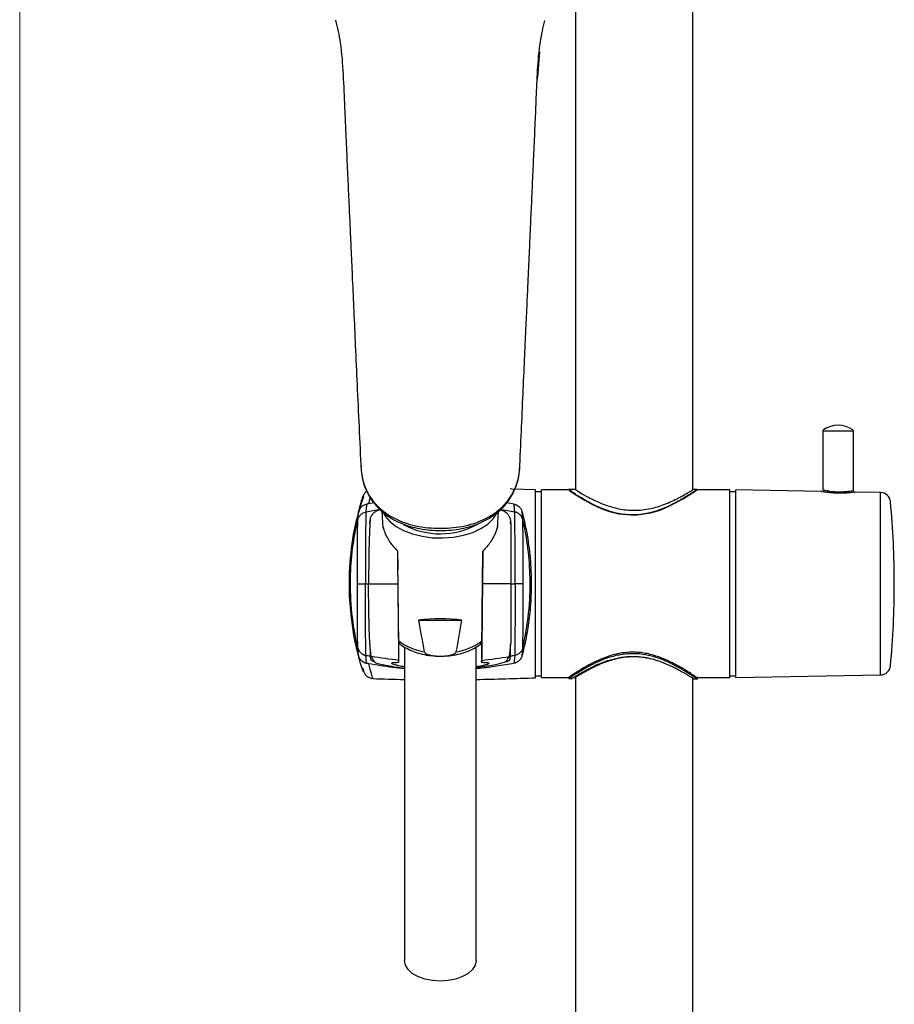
# Model space of a CAD drawing. Header units: inches. Extents: x 0 to 77643, y -44170 to 0.
# Tile 24 of 159: x 68465 to 68482, y -42966 to -42947. Entities that reach past the tile are written whole.
import ezdxf

# ---------------------------------------------------------------- set-up
doc = ezdxf.new("R2010")
doc.units = ezdxf.units.IN
doc.header["$MEASUREMENT"] = 0
doc.layers.get('0').update_dxf_attribs({"lineweight": 0})
doc.layers.add('p--kafelki', color=251, linetype='Continuous', lineweight=13)
doc.layers.add('p--łazienka NP', color=150, linetype='Continuous', lineweight=25)

# ---------------------------------------------------------------- blocks, each defined once
blk = doc.blocks.new('natrysk')
at = {"linetype": 'Continuous'}
for p, q in [((1.15, 41.52), (1.15, 53.56)), ((-1.15, 51.802), (-1.15, 41.524)), ((-1.854, 50.091), (-1.892, 49.597)), ((3.689, 42.667), (3.689, 41.517)), ((4.289, 42.667), (3.689, 42.667)), ((4.289, 41.506), (4.289, 42.667)), ((-1.931, 37.844), (-1.931, 41.521)), ((-1.811, 41.482), (-1.931, 41.481)), ((-1.272, 41.517), (-1.811, 41.517)), ((-1.811, 37.847), (-1.811, 41.517)), ((-1.151, 41.524), (-1.285, 41.524)), ((1.225, 41.524), (1.142, 41.524)), ((1.869, 41.517), (1.225, 41.517)), ((1.869, 37.847), (1.869, 41.517)), ((1.989, 41.482), (1.869, 41.481)), ((3.663, 41.488), (1.989, 41.517)), ((1.989, 37.847), (1.989, 41.517)), ((3.736, 41.509), (3.724, 41.511)), ((3.802, 41.498), (3.783, 41.501)), ((4.82, 41.468), (4.315, 41.477)), ((4.82, 37.897), (4.82, 41.468)), ((-5.165, 41.37), (-5.196, 41.246)), ((-5.091, 41.263), (-5.196, 41.246)), ((-2.351, 41.239), (-2.495, 41.263)), ((-4.936, 41.101), (-4.915, 40.772)), ((-2.673, 40.766), (-2.652, 41.102)), ((-4.911, 40.789), (-4.918, 40.855)), ((-2.673, 40.854), (-2.677, 40.789)), ((-2.417, 40.859), (-2.417, 40.901)), ((-4.217, 38.973), (-3.371, 38.973)), ((-5.155, 38.193), (-5.155, 38.35)), ((-4.494, 38.444), (-4.493, 32.309)), ((-3.093, 32.309), (-3.094, 38.446)), ((-2.431, 38.335), (-2.431, 38.193)), ((-5.306, 37.974), (-5.308, 37.978)), ((-5.122, 37.839), (-5.123, 37.839)), ((-1.931, 37.883), (-1.811, 37.882)), ((-1.811, 37.847), (-1.277, 37.847)), ((-1.277, 37.853), (-1.277, 37.83)), ((-1.277, 37.83), (-1.213, 37.83)), ((-1.277, 37.829), (-1.277, 37.83)), ((-1.213, 37.829), (-1.277, 37.829)), ((-1.167, 37.857), (-1.213, 37.829)), ((-1.213, 37.83), (-1.213, 37.829)), ((-1.186, 37.847), (-1.15, 37.847)), ((-1.15, 37.847), (-1.15, 2.609)), ((1.15, 2.609), (1.15, 37.832)), ((1.162, 37.824), (1.243, 37.824)), ((1.225, 37.847), (1.869, 37.847)), ((1.225, 37.824), (1.225, 37.847)), ((1.869, 37.883), (1.989, 37.882)), ((1.989, 37.847), (4.82, 37.897))]:
    blk.add_line(p, q, dxfattribs=at)
at = {"linetype": 'Continuous', "flags": 128}
for points in [[(-1.931, 41.521), (-2.164, 41.529), (-2.396, 41.536), (-2.426, 41.537)], [(-1.272, 41.508), (-1.267, 41.505), (-1.163, 41.436), (-0.965, 41.315), (-0.817, 41.235), (-0.644, 41.155), (-0.481, 41.095), (-0.3, 41.048), (0.014, 41.022), (0.323, 41.067), (0.508, 41.125), (0.68, 41.198), (0.968, 41.352), (1.088, 41.427), (1.176, 41.484), (1.225, 41.517), (1.225, 41.517)], [(-4.9, 41.058), (-4.87, 41.006), (-4.781, 40.9), (-4.66, 40.804), (-4.511, 40.722), (-4.339, 40.657), (-4.149, 40.611), (-3.948, 40.584), (-3.742, 40.579), (-3.538, 40.595), (-3.342, 40.632), (-3.16, 40.688), (-2.999, 40.761), (-2.863, 40.85), (-2.758, 40.952), (-2.685, 41.063), (-2.684, 41.065)], [(-3.093, 32.309), (-3.111, 32.22), (-3.163, 32.135), (-3.246, 32.059), (-3.357, 31.995), (-3.49, 31.948), (-3.638, 31.918), (-3.793, 31.908), (-3.949, 31.918), (-4.097, 31.948), (-4.23, 31.995), (-4.341, 32.059), (-4.424, 32.135), (-4.476, 32.22), (-4.493, 32.309)]]:
    blk.add_lwpolyline(points, dxfattribs=at)
at = {"linetype": 'Continuous'}
for centre, radius, start, end in [((3.989, 42.282), 0.5, 54.9376, 125.0624), ((3.719, 42.667), 0.03, 125.0624, 180), ((4.259, 42.667), 0.03, 0, 54.9376), ((-5.113, 41.338), 0.2, 127.52, 161.7844), ((4.816, 41.268), 0.2, 5.2588, 89), ((-12.411, 39.682), 17.5, 0, 5.2588), ((-3.795, 42.187), 1.527, 242.3043, 298.3092), ((-12.411, 39.682), 17.5, 354.7412, 0), ((-3.937, 39.453), 1.114, 233.0247, 261.252), ((-3.65, 39.453), 1.114, 278.753, 306.9663), ((4.816, 38.097), 0.2, 271, 354.7412), ((-1.927, 144.617), 106.839, 268.28577, 268.62332), ((-5.66, 144.626), 106.848, 271.37622, 272.00001)]:
    blk.add_arc(centre, radius, start, end, dxfattribs=at)
blk.add_ellipse((-3.794, 38.752), major_axis=(0.992, 0), ratio=0.245914, start_param=1.130009, end_param=2.011652, dxfattribs=at)
for points, knots in [([(-5.841, 50.707), (-5.808, 50.563), (-5.732, 50.228), (-5.693, 49.652), (-5.667, 49.022), (-5.641, 48.434), (-5.617, 47.889), (-5.596, 47.426), (-5.577, 47.015), (-5.559, 46.62), (-5.538, 46.156), (-5.514, 45.614), (-5.486, 44.999), (-5.455, 44.313), (-5.421, 43.556), (-5.384, 42.744), (-5.358, 42.185), (-5.345, 41.902)], [0, 0, 0, 0, 0.056122, 0.130881, 0.204238, 0.269612, 0.331147, 0.388852, 0.425989, 0.469308, 0.521257, 0.581825, 0.651007, 0.727329, 0.811948, 0.90486, 1, 1, 1, 1]), ([(-2.242, 41.902), (-2.231, 42.155), (-2.208, 42.655), (-2.175, 43.377), (-2.145, 44.044), (-2.118, 44.637), (-2.095, 45.153), (-2.075, 45.595), (-2.057, 45.984), (-2.041, 46.35), (-2.023, 46.751), (-2.003, 47.194), (-1.981, 47.681), (-1.958, 48.192), (-1.936, 48.695), (-1.914, 49.211), (-1.892, 49.743), (-1.853, 50.253), (-1.781, 50.566), (-1.749, 50.703)], [0, 0, 0, 0, 0.085118, 0.168036, 0.242651, 0.308961, 0.366959, 0.415827, 0.457201, 0.497482, 0.538542, 0.591932, 0.646591, 0.702559, 0.76373, 0.818172, 0.880986, 0.947983, 1, 1, 1, 1]), ([(-5.346, 42.008), (-5.346, 41.987), (-5.345, 41.905), (-5.325, 41.765), (-5.281, 41.593), (-5.211, 41.435), (-5.12, 41.292), (-5.01, 41.163), (-4.885, 41.051), (-4.745, 40.955), (-4.593, 40.877), (-4.427, 40.814), (-4.246, 40.767), (-4.049, 40.736), (-3.843, 40.722), (-3.634, 40.726), (-3.429, 40.749), (-3.238, 40.79), (-3.063, 40.849), (-2.903, 40.924), (-2.754, 41.015), (-2.619, 41.123), (-2.501, 41.247), (-2.406, 41.384), (-2.328, 41.535), (-2.273, 41.7), (-2.247, 41.823), (-2.244, 41.888), (-2.244, 41.894)], [0, 0, 0, 0, 0.018912, 0.073656, 0.122626, 0.169708, 0.214598, 0.256506, 0.295656, 0.332485, 0.367596, 0.400962, 0.435948, 0.471602, 0.508057, 0.544925, 0.581586, 0.617589, 0.651941, 0.687137, 0.724355, 0.763788, 0.805277, 0.847986, 0.892714, 0.942295, 0.994494, 1, 1, 1, 1]), ([(-5.346, 42.008), (-5.34, 41.907), (-5.332, 41.745), (-5.252, 41.528), (-5.161, 41.365), (-5.043, 41.218), (-4.9, 41.089), (-4.721, 40.972), (-4.511, 40.878), (-4.276, 40.811), (-3.975, 40.765), (-3.661, 40.763), (-3.363, 40.801), (-3.147, 40.855), (-2.959, 40.928), (-2.782, 41.023), (-2.617, 41.146), (-2.454, 41.32), (-2.327, 41.536), (-2.262, 41.741), (-2.247, 41.864), (-2.242, 41.903)], [0, 0, 0, 0, 0.091424, 0.146233, 0.201003, 0.246614, 0.29298, 0.339568, 0.387734, 0.430626, 0.475238, 0.549239, 0.590769, 0.633818, 0.670782, 0.708684, 0.759453, 0.811655, 0.887445, 0.96527, 1, 1, 1, 1]), ([(-2.242, 41.903), (-2.242, 41.905), (-2.239, 41.923), (-2.239, 41.94), (-2.24, 41.956)], [0, 0, 0, 0, 0.143735, 1, 1, 1, 1]), ([(1.217, 41.519), (1.22, 41.521), (1.236, 41.531), (1.174, 41.489), (1.064, 41.417), (0.9, 41.316), (0.697, 41.206), (0.469, 41.115), (0.248, 41.049), (-0.037, 41.015), (-0.319, 41.052), (-0.54, 41.118), (-0.771, 41.213), (-1.008, 41.343), (-1.196, 41.462), (-1.287, 41.525), (-1.276, 41.518), (-1.272, 41.516)], [0, 0, 0, 0, 0.016821, 0.104961, 0.163229, 0.22376, 0.324251, 0.372952, 0.422915, 0.501752, 0.580459, 0.629384, 0.679697, 0.784912, 0.875459, 0.963021, 1, 1, 1, 1]), ([(-1.15, 41.524), (-1.139, 41.517), (-1.118, 41.503), (-0.957, 41.406), (-0.753, 41.3), (-0.538, 41.213), (-0.317, 41.147), (-0.034, 41.107), (0.283, 41.136), (0.583, 41.225), (0.807, 41.328), (0.965, 41.412), (1.062, 41.469), (1.123, 41.507), (1.156, 41.528), (1.145, 41.521), (1.142, 41.52)], [0, 0, 0, 0, 0.094175, 0.188052, 0.289557, 0.346347, 0.40497, 0.489866, 0.574934, 0.658332, 0.757396, 0.814331, 0.873086, 0.926695, 0.982437, 1, 1, 1, 1]), ([(4.315, 41.476), (4.316, 41.476), (4.32, 41.477), (4.294, 41.473), (4.241, 41.465), (4.163, 41.457), (4.058, 41.452), (3.946, 41.453), (3.84, 41.461), (3.749, 41.472), (3.686, 41.483), (3.657, 41.489), (3.661, 41.488), (3.663, 41.487)], [0, 0, 0, 0, 0.034704, 0.139761, 0.217885, 0.325333, 0.433337, 0.540583, 0.646738, 0.753457, 0.861163, 0.968148, 1, 1, 1, 1]), ([(3.693, 41.517), (3.692, 41.518), (3.687, 41.518), (3.714, 41.513), (3.771, 41.502), (3.854, 41.49), (3.95, 41.482), (4.053, 41.481), (4.148, 41.487), (4.219, 41.495), (4.267, 41.503), (4.291, 41.507), (4.287, 41.506), (4.285, 41.506)], [0, 0, 0, 0, 0.031877, 0.139651, 0.247764, 0.354325, 0.459812, 0.566184, 0.673567, 0.780958, 0.859404, 0.965231, 1, 1, 1, 1]), ([(4.301, 41.473), (4.305, 41.474), (4.317, 41.476), (4.321, 41.477), (4.324, 41.477), (4.324, 41.477), (4.324, 41.477)], [0, 0, 0, 0, 0.267261, 0.743949, 0.979656, 1, 1, 1, 1]), ([(-5.295, 41.39), (-5.346, 41.234), (-5.474, 40.843), (-5.569, 40.187), (-5.591, 39.495), (-5.523, 38.861), (-5.456, 38.465), (-5.393, 38.27), (-5.39, 38.26)], [0, 0, 0, 0, 0.15466, 0.38824, 0.622995, 0.806687, 0.989839, 1, 1, 1, 1]), ([(-5.303, 41.401), (-5.304, 41.398), (-5.309, 41.382), (-5.313, 41.368), (-5.355, 41.236), (-5.393, 41.091), (-5.41, 41.024)], [0, 0, 0, 0, 0.058018, 0.348036, 0.697632, 1, 1, 1, 1]), ([(-5.392, 41.095), (-5.39, 41.103), (-5.386, 41.119), (-5.38, 41.142), (-5.373, 41.165), (-5.368, 41.186), (-5.362, 41.206), (-5.353, 41.239), (-5.34, 41.28), (-5.327, 41.324), (-5.317, 41.358), (-5.31, 41.378), (-5.306, 41.39), (-5.304, 41.396), (-5.303, 41.4), (-5.303, 41.401), (-5.303, 41.401)], [0, 0, 0, 0, 0.042191, 0.084232, 0.126149, 0.16797, 0.209723, 0.251435, 0.376911, 0.501676, 0.626618, 0.751052, 0.813464, 0.875688, 0.93783, 1, 1, 1, 1]), ([(-5.392, 41.095), (-5.391, 41.1), (-5.388, 41.109), (-5.383, 41.122), (-5.377, 41.134), (-5.371, 41.145), (-5.365, 41.154), (-5.359, 41.163), (-5.354, 41.17), (-5.348, 41.176), (-5.344, 41.181), (-5.34, 41.186), (-5.331, 41.194), (-5.318, 41.205), (-5.298, 41.218), (-5.277, 41.228), (-5.256, 41.235), (-5.242, 41.238), (-5.235, 41.239)], [0, 0, 0, 0, 0.067265, 0.130964, 0.190726, 0.246235, 0.297229, 0.343501, 0.384891, 0.421279, 0.45258, 0.478736, 0.49971, 0.607957, 0.712592, 0.813061, 0.908949, 1, 1, 1, 1]), ([(-5.235, 41.239), (-5.236, 41.237), (-5.236, 41.233), (-5.237, 41.226), (-5.238, 41.218), (-5.239, 41.208), (-5.24, 41.196), (-5.241, 41.182), (-5.243, 41.164), (-5.245, 41.144), (-5.247, 41.119), (-5.248, 41.1), (-5.249, 41.086)], [0, 0, 0, 0, 0.074639, 0.152756, 0.23435, 0.319422, 0.407972, 0.5, 0.616063, 0.750001, 0.812687, 1, 1, 1, 1]), ([(-5.196, 41.246), (-5.199, 41.245), (-5.206, 41.244), (-5.215, 41.242), (-5.225, 41.241), (-5.232, 41.239), (-5.235, 41.239)], [0, 0, 0, 0, 0.2459967, 0.4930195, 0.7435583, 1, 1, 1, 1]), ([(-2.351, 41.239), (-2.347, 41.238), (-2.339, 41.236), (-2.328, 41.233), (-2.317, 41.229), (-2.306, 41.224), (-2.296, 41.219), (-2.286, 41.214), (-2.277, 41.208), (-2.267, 41.201), (-2.259, 41.194), (-2.25, 41.187), (-2.239, 41.175), (-2.226, 41.159), (-2.212, 41.138), (-2.201, 41.114), (-2.196, 41.097), (-2.193, 41.088)], [0, 0, 0, 0, 0.041517, 0.083174, 0.125208, 0.167851, 0.211324, 0.255834, 0.301578, 0.348733, 0.397464, 0.447918, 0.500228, 0.616253, 0.737633, 0.865285, 1, 1, 1, 1]), ([(-2.338, 41.086), (-2.338, 41.091), (-2.339, 41.101), (-2.34, 41.114), (-2.341, 41.127), (-2.342, 41.144), (-2.344, 41.163), (-2.345, 41.184), (-2.347, 41.202), (-2.349, 41.218), (-2.35, 41.23), (-2.351, 41.236), (-2.351, 41.239)], [0, 0, 0, 0, 0.062501, 0.125001, 0.187501, 0.25, 0.37501, 0.500001, 0.635645, 0.764194, 0.885645, 1, 1, 1, 1]), ([(-5.407, 40.935), (-5.407, 40.941), (-5.406, 40.954), (-5.404, 40.971), (-5.403, 40.988), (-5.402, 41.003), (-5.4, 41.018), (-5.399, 41.031), (-5.398, 41.043), (-5.397, 41.055), (-5.396, 41.065), (-5.395, 41.074), (-5.394, 41.082), (-5.393, 41.089), (-5.392, 41.093), (-5.392, 41.095)], [0, 0, 0, 0, 0.07743, 0.15477, 0.232021, 0.309186, 0.386264, 0.463259, 0.540172, 0.617003, 0.693755, 0.770429, 0.847027, 0.92355, 1, 1, 1, 1]), ([(-5.407, 40.935), (-5.403, 40.953), (-5.396, 40.971), (-5.377, 41.004), (-5.365, 41.02), (-5.336, 41.048), (-5.32, 41.059), (-5.285, 41.077), (-5.267, 41.083), (-5.249, 41.086)], [0, 0, 0, 0, 0.25, 0.25, 0.5, 0.5, 0.75, 0.75, 1, 1, 1, 1]), ([(-5.249, 41.086), (-5.249, 41.085), (-5.249, 41.083), (-5.249, 41.079), (-5.25, 41.074), (-5.25, 41.068), (-5.25, 41.061), (-5.25, 41.053), (-5.25, 41.045), (-5.251, 41.035), (-5.251, 41.026), (-5.251, 41.015), (-5.251, 41.004), (-5.251, 40.992), (-5.252, 40.98), (-5.252, 40.967), (-5.252, 40.954), (-5.252, 40.941), (-5.252, 40.927), (-5.252, 40.912), (-5.253, 40.898), (-5.253, 40.883), (-5.253, 40.867), (-5.253, 40.852), (-5.253, 40.836), (-5.253, 40.82), (-5.254, 40.804), (-5.254, 40.788), (-5.254, 40.771), (-5.254, 40.755), (-5.254, 40.739), (-5.254, 40.722), (-5.254, 40.706), (-5.254, 40.689), (-5.254, 40.673), (-5.255, 40.656), (-5.255, 40.626), (-5.255, 40.582), (-5.255, 40.521), (-5.256, 40.457), (-5.256, 40.392), (-5.256, 40.325), (-5.256, 40.257), (-5.256, 40.187), (-5.257, 40.117), (-5.257, 40.045), (-5.257, 39.973), (-5.257, 39.9), (-5.257, 39.828), (-5.257, 39.755), (-5.257, 39.706), (-5.257, 39.682)], [0, 0, 0, 0, 0.017898, 0.035584, 0.053057, 0.070317, 0.087365, 0.1042, 0.120822, 0.137232, 0.153429, 0.169414, 0.185186, 0.200746, 0.216093, 0.231228, 0.24615, 0.26086, 0.275357, 0.289642, 0.303715, 0.317575, 0.331223, 0.344659, 0.357882, 0.370893, 0.383692, 0.396278, 0.408652, 0.420814, 0.432764, 0.444501, 0.456026, 0.467339, 0.47844, 0.489329, 0.500005, 0.537005, 0.573807, 0.61041, 0.646816, 0.683023, 0.719033, 0.754844, 0.790458, 0.825875, 0.861094, 0.896116, 0.930941, 0.965569, 1, 1, 1, 1]), ([(-4.968, 41.134), (-4.991, 41.127), (-5.013, 41.119), (-5.053, 41.099), (-5.072, 41.087), (-5.104, 41.06), (-5.119, 41.045), (-5.144, 41.011), (-5.154, 40.991), (-5.163, 40.97)], [0, 0, 0, 0, 0.25, 0.25, 0.5, 0.5, 0.75, 0.75, 1, 1, 1, 1]), ([(-2.626, 41.135), (-2.62, 41.133), (-2.608, 41.13), (-2.59, 41.124), (-2.574, 41.117), (-2.558, 41.11), (-2.542, 41.102), (-2.528, 41.094), (-2.515, 41.084), (-2.502, 41.075), (-2.49, 41.064), (-2.477, 41.05), (-2.463, 41.032), (-2.45, 41.01), (-2.438, 40.985), (-2.428, 40.958), (-2.424, 40.939), (-2.422, 40.929)], [0, 0, 0, 0, 0.054155, 0.108231, 0.162265, 0.216297, 0.270366, 0.324512, 0.378773, 0.43319, 0.487802, 0.54265, 0.631754, 0.721881, 0.813192, 0.905846, 1, 1, 1, 1]), ([(-2.33, 39.682), (-2.33, 39.695), (-2.33, 39.721), (-2.33, 39.76), (-2.33, 39.799), (-2.33, 39.839), (-2.33, 39.878), (-2.33, 39.917), (-2.33, 39.956), (-2.33, 39.995), (-2.33, 40.034), (-2.33, 40.072), (-2.331, 40.111), (-2.331, 40.149), (-2.331, 40.187), (-2.331, 40.225), (-2.331, 40.262), (-2.331, 40.299), (-2.331, 40.336), (-2.331, 40.372), (-2.331, 40.407), (-2.331, 40.442), (-2.332, 40.477), (-2.332, 40.511), (-2.332, 40.544), (-2.332, 40.577), (-2.332, 40.609), (-2.332, 40.641), (-2.333, 40.674), (-2.333, 40.708), (-2.333, 40.742), (-2.333, 40.776), (-2.334, 40.809), (-2.334, 40.842), (-2.334, 40.874), (-2.334, 40.905), (-2.335, 40.935), (-2.335, 40.963), (-2.335, 40.989), (-2.336, 41.012), (-2.336, 41.034), (-2.337, 41.052), (-2.337, 41.067), (-2.338, 41.079), (-2.338, 41.084), (-2.338, 41.086)], [0, 0, 0, 0, 0.018516, 0.03709, 0.055721, 0.074409, 0.093154, 0.111956, 0.130815, 0.149732, 0.168705, 0.187736, 0.206825, 0.22597, 0.245173, 0.264433, 0.283751, 0.303125, 0.322558, 0.342047, 0.361594, 0.381199, 0.400861, 0.42058, 0.440357, 0.460191, 0.480083, 0.500032, 0.522243, 0.545354, 0.569363, 0.594273, 0.620081, 0.64679, 0.674398, 0.702906, 0.732315, 0.762623, 0.793832, 0.825941, 0.858951, 0.892862, 0.927673, 0.963386, 1, 1, 1, 1]), ([(-2.18, 40.935), (-2.181, 40.939), (-2.183, 40.948), (-2.188, 40.962), (-2.194, 40.976), (-2.201, 40.989), (-2.209, 41.003), (-2.219, 41.016), (-2.23, 41.028), (-2.243, 41.04), (-2.256, 41.051), (-2.271, 41.061), (-2.287, 41.07), (-2.303, 41.077), (-2.32, 41.083), (-2.332, 41.085), (-2.338, 41.086)], [0, 0, 0, 0, 0.059181, 0.120855, 0.184965, 0.251422, 0.3201, 0.390839, 0.463436, 0.537653, 0.61322, 0.689832, 0.767163, 0.844869, 0.922598, 1, 1, 1, 1]), ([(-2.193, 41.088), (-2.191, 41.079), (-2.186, 41.062), (-2.18, 41.034), (-2.173, 41.006), (-2.166, 40.977), (-2.159, 40.948), (-2.152, 40.918), (-2.145, 40.887), (-2.131, 40.821), (-2.109, 40.716), (-2.078, 40.537), (-2.048, 40.319), (-2.025, 40.065), (-2.011, 39.755), (-2.017, 39.379), (-2.049, 39.032), (-2.088, 38.77), (-2.111, 38.641), (-2.127, 38.563), (-2.133, 38.534), (-2.141, 38.496), (-2.151, 38.45), (-2.164, 38.397), (-2.178, 38.337), (-2.188, 38.297), (-2.193, 38.276)], [0, 0, 0, 0, 0.012835, 0.025668, 0.0385, 0.05133, 0.064159, 0.076987, 0.089813, 0.102638, 0.158102, 0.213039, 0.300094, 0.382275, 0.459723, 0.591354, 0.730649, 0.794087, 0.866378, 0.874337, 0.886003, 0.901377, 0.920463, 0.94326, 0.969772, 1, 1, 1, 1]), ([(-5.407, 38.43), (-5.512, 38.876), (-5.56, 39.336), (-5.542, 40.184), (-5.494, 40.564), (-5.407, 40.935)], [0.2896078, 0.2896078, 0.2896078, 0.2896078, 0.5194518, 0.5194518, 0.7101329, 0.7101329, 0.7101329, 0.7101329]), ([(-5.415, 39.682), (-5.415, 39.693), (-5.415, 39.716), (-5.415, 39.749), (-5.415, 39.782), (-5.415, 39.815), (-5.415, 39.848), (-5.415, 39.882), (-5.415, 39.942), (-5.415, 40.029), (-5.415, 40.139), (-5.414, 40.246), (-5.414, 40.382), (-5.413, 40.538), (-5.412, 40.669), (-5.411, 40.756), (-5.41, 40.813), (-5.41, 40.859), (-5.409, 40.889), (-5.408, 40.908), (-5.408, 40.92), (-5.408, 40.929), (-5.407, 40.933), (-5.407, 40.935)], [0, 0, 0, 0, 0.017837, 0.035668, 0.053505, 0.071358, 0.089228, 0.107125, 0.125061, 0.187739, 0.250083, 0.31259, 0.375108, 0.499998, 0.624889, 0.687555, 0.749915, 0.812363, 0.874941, 0.906323, 0.937577, 0.968778, 1, 1, 1, 1]), ([(-5.17, 40.862), (-5.172, 40.83), (-5.174, 40.794), (-5.178, 40.718), (-5.18, 40.677), (-5.185, 40.547), (-5.187, 40.453), (-5.191, 40.299), (-5.192, 40.246), (-5.194, 40.138), (-5.194, 40.083), (-5.195, 39.971), (-5.196, 39.914), (-5.196, 39.799), (-5.197, 39.741), (-5.197, 39.682)], [0, 0, 0, 0, 0.125, 0.125, 0.25, 0.25, 0.5, 0.5, 0.625, 0.625, 0.75, 0.75, 0.875, 0.875, 1, 1, 1, 1]), ([(-5.17, 40.899), (-5.169, 40.903), (-5.168, 40.911), (-5.167, 40.918), (-5.166, 40.921)], [0, 0, 0, 0, 0.5015127, 1, 1, 1, 1]), ([(-5.17, 40.862), (-5.17, 40.869), (-5.17, 40.881), (-5.17, 40.893), (-5.17, 40.899)], [0, 0, 0, 0, 0.499153, 1, 1, 1, 1]), ([(-5.163, 40.97), (-5.163, 40.963), (-5.164, 40.955), (-5.165, 40.939), (-5.166, 40.93), (-5.166, 40.922)], [0, 0, 0, 0, 0.5, 0.5, 1, 1, 1, 1]), ([(-2.422, 40.929), (-2.421, 40.924), (-2.419, 40.915), (-2.418, 40.906), (-2.417, 40.901)], [0, 0, 0, 0, 0.498074, 1, 1, 1, 1]), ([(-2.422, 40.928), (-2.421, 40.916), (-2.42, 40.903), (-2.418, 40.877), (-2.417, 40.863), (-2.416, 40.848)], [0, 0, 0, 0, 0.5, 0.5, 1, 1, 1, 1]), ([(-2.417, 40.901), (-2.417, 40.895), (-2.417, 40.884), (-2.416, 40.867), (-2.416, 40.855), (-2.416, 40.849)], [0, 0, 0, 0, 0.3345029, 0.6678361, 1, 1, 1, 1]), ([(-2.416, 40.849), (-2.416, 40.841), (-2.416, 40.827), (-2.416, 40.805), (-2.415, 40.782), (-2.415, 40.758), (-2.415, 40.734), (-2.415, 40.709), (-2.415, 40.683), (-2.414, 40.657), (-2.414, 40.631), (-2.414, 40.604), (-2.414, 40.576), (-2.414, 40.549), (-2.413, 40.52), (-2.413, 40.492), (-2.413, 40.463), (-2.413, 40.433), (-2.413, 40.403), (-2.413, 40.373), (-2.412, 40.343), (-2.412, 40.313), (-2.412, 40.282), (-2.412, 40.251), (-2.412, 40.22), (-2.412, 40.189), (-2.412, 40.157), (-2.412, 40.126), (-2.412, 40.094), (-2.411, 40.062), (-2.411, 40.03), (-2.411, 39.999), (-2.411, 39.967), (-2.411, 39.935), (-2.411, 39.903), (-2.411, 39.871), (-2.411, 39.84), (-2.411, 39.808), (-2.411, 39.776), (-2.411, 39.745), (-2.411, 39.714), (-2.411, 39.693), (-2.411, 39.682)], [0, 0, 0, 0, 0.027175, 0.054238, 0.081189, 0.108029, 0.134756, 0.161372, 0.187876, 0.214269, 0.240549, 0.266718, 0.292776, 0.318722, 0.344556, 0.370279, 0.39589, 0.421389, 0.446778, 0.472055, 0.49722, 0.522274, 0.547217, 0.572048, 0.596768, 0.621377, 0.645874, 0.67026, 0.694535, 0.718699, 0.742752, 0.766693, 0.790524, 0.814243, 0.837851, 0.861348, 0.884734, 0.908009, 0.931174, 0.954227, 0.977169, 1, 1, 1, 1]), ([(-2.172, 39.682), (-2.172, 39.838), (-2.172, 39.994), (-2.173, 40.284), (-2.173, 40.418), (-2.175, 40.648), (-2.176, 40.742), (-2.178, 40.88), (-2.179, 40.922), (-2.18, 40.935)], [0, 0, 0, 0, 0.25, 0.25, 0.5, 0.5, 0.75, 0.75, 1, 1, 1, 1]), ([(-2.18, 38.429), (-2.075, 38.876), (-2.027, 39.336), (-2.045, 40.184), (-2.093, 40.564), (-2.18, 40.935)], [0.2895841, 0.2895841, 0.2895841, 0.2895841, 0.5194518, 0.5194518, 0.7101393, 0.7101393, 0.7101393, 0.7101393]), ([(-4.911, 40.789), (-4.907, 40.771), (-4.902, 40.753), (-4.889, 40.715), (-4.882, 40.695), (-4.874, 40.676)], [0, 0, 0, 0, 0.5, 0.5, 1, 1, 1, 1]), ([(-4.626, 40.32), (-4.682, 40.377), (-4.731, 40.436), (-4.794, 40.525), (-4.813, 40.556), (-4.846, 40.616), (-4.861, 40.646), (-4.874, 40.676)], [0, 0, 0, 0, 0.5, 0.5, 0.75, 0.75, 1, 1, 1, 1]), ([(-2.714, 40.676), (-2.739, 40.616), (-2.772, 40.557), (-2.835, 40.467), (-2.857, 40.437), (-2.907, 40.378), (-2.933, 40.348), (-2.961, 40.32)], [0, 0, 0, 0, 0.5, 0.5, 0.75, 0.75, 1, 1, 1, 1]), ([(-2.714, 40.676), (-2.706, 40.695), (-2.698, 40.714), (-2.686, 40.752), (-2.681, 40.771), (-2.677, 40.789)], [0, 0, 0, 0, 0.5, 0.5, 1, 1, 1, 1]), ([(-4.602, 38.146), (-4.606, 38.506), (-4.61, 38.868), (-4.618, 39.592), (-4.622, 39.956), (-4.626, 40.32)], [0, 0, 0, 0, 0.5, 0.5, 1, 1, 1, 1]), ([(-2.962, 40.32), (-2.965, 39.956), (-2.969, 39.592), (-2.977, 38.868), (-2.981, 38.506), (-2.985, 38.146)], [0, 0, 0, 0, 0.5, 0.5, 1, 1, 1, 1]), ([(-5.415, 39.682), (-5.411, 39.682), (-5.404, 39.682), (-5.385, 39.682), (-5.373, 39.682), (-5.344, 39.682), (-5.328, 39.682), (-5.293, 39.682), (-5.275, 39.682), (-5.257, 39.682)], [0, 0, 0, 0, 0.25, 0.25, 0.5, 0.5, 0.75, 0.75, 1, 1, 1, 1]), ([(-5.407, 38.43), (-5.407, 38.431), (-5.407, 38.433), (-5.408, 38.437), (-5.408, 38.442), (-5.408, 38.448), (-5.408, 38.454), (-5.409, 38.462), (-5.409, 38.478), (-5.41, 38.505), (-5.41, 38.552), (-5.411, 38.608), (-5.412, 38.696), (-5.413, 38.827), (-5.414, 38.982), (-5.414, 39.118), (-5.415, 39.225), (-5.415, 39.336), (-5.415, 39.431), (-5.415, 39.508), (-5.415, 39.566), (-5.415, 39.624), (-5.415, 39.663), (-5.415, 39.682)], [0, 0, 0, 0, 0.017849, 0.03568, 0.053508, 0.071347, 0.089211, 0.107112, 0.125066, 0.187643, 0.250091, 0.312451, 0.375116, 0.500006, 0.624896, 0.687412, 0.749921, 0.812264, 0.874945, 0.906298, 0.937548, 0.96876, 1, 1, 1, 1]), ([(-5.249, 38.278), (-5.25, 38.291), (-5.251, 38.338), (-5.253, 38.49), (-5.254, 38.596), (-5.255, 38.853), (-5.256, 39.005), (-5.257, 39.331), (-5.257, 39.507), (-5.257, 39.682)], [0, 0, 0, 0, 0.25, 0.25, 0.5, 0.5, 0.75, 0.75, 1, 1, 1, 1]), ([(-5.17, 38.501), (-5.172, 38.534), (-5.174, 38.569), (-5.178, 38.646), (-5.18, 38.687), (-5.183, 38.772), (-5.184, 38.817), (-5.187, 38.889), (-5.187, 38.913), (-5.188, 38.963), (-5.189, 38.988), (-5.192, 39.116), (-5.194, 39.224), (-5.195, 39.393), (-5.196, 39.45), (-5.196, 39.566), (-5.197, 39.624), (-5.197, 39.682)], [0, 0, 0, 0, 0.125, 0.125, 0.25, 0.25, 0.375, 0.375, 0.4375, 0.4375, 0.5, 0.5, 0.75, 0.75, 0.875, 0.875, 1, 1, 1, 1]), ([(-4.603, 38.183), (-4.603, 38.19), (-4.603, 38.206), (-4.604, 38.242), (-4.604, 38.256), (-4.604, 38.289), (-4.605, 38.307), (-4.605, 38.368), (-4.606, 38.416), (-4.607, 38.5), (-4.607, 38.529), (-4.608, 38.592), (-4.608, 38.625), (-4.609, 38.728), (-4.61, 38.802), (-4.611, 38.921), (-4.612, 38.962), (-4.613, 39.046), (-4.613, 39.089), (-4.615, 39.219), (-4.615, 39.309), (-4.617, 39.447), (-4.617, 39.494), (-4.618, 39.588), (-4.619, 39.635), (-4.619, 39.682)], [0, 0, 0, 0, 0.125, 0.125, 0.1875, 0.1875, 0.25, 0.25, 0.375, 0.375, 0.4375, 0.4375, 0.5, 0.5, 0.625, 0.625, 0.6875, 0.6875, 0.75, 0.75, 0.875, 0.875, 0.9375, 0.9375, 1, 1, 1, 1]), ([(-2.984, 38.183), (-2.984, 38.19), (-2.984, 38.206), (-2.984, 38.242), (-2.983, 38.256), (-2.983, 38.289), (-2.983, 38.307), (-2.982, 38.368), (-2.982, 38.416), (-2.981, 38.5), (-2.98, 38.529), (-2.98, 38.592), (-2.979, 38.625), (-2.978, 38.728), (-2.977, 38.802), (-2.976, 38.921), (-2.976, 38.962), (-2.975, 39.046), (-2.974, 39.089), (-2.973, 39.219), (-2.972, 39.309), (-2.971, 39.447), (-2.97, 39.494), (-2.969, 39.588), (-2.969, 39.635), (-2.968, 39.682)], [0, 0, 0, 0, 0.125, 0.125, 0.1875, 0.1875, 0.25, 0.25, 0.375, 0.375, 0.4375, 0.4375, 0.5, 0.5, 0.625, 0.625, 0.6875, 0.6875, 0.75, 0.75, 0.875, 0.875, 0.9375, 0.9375, 1, 1, 1, 1]), ([(-2.411, 39.682), (-2.411, 39.67), (-2.411, 39.646), (-2.411, 39.61), (-2.411, 39.574), (-2.411, 39.537), (-2.411, 39.501), (-2.411, 39.464), (-2.411, 39.428), (-2.411, 39.391), (-2.411, 39.354), (-2.411, 39.318), (-2.411, 39.281), (-2.412, 39.245), (-2.412, 39.209), (-2.412, 39.173), (-2.412, 39.137), (-2.412, 39.102), (-2.412, 39.067), (-2.412, 39.032), (-2.413, 38.997), (-2.413, 38.963), (-2.413, 38.929), (-2.413, 38.895), (-2.413, 38.862), (-2.413, 38.83), (-2.414, 38.798), (-2.414, 38.767), (-2.414, 38.736), (-2.414, 38.706), (-2.415, 38.677), (-2.415, 38.648), (-2.415, 38.62), (-2.415, 38.593), (-2.416, 38.567), (-2.416, 38.541), (-2.416, 38.525), (-2.416, 38.517)], [0, 0, 0, 0, 0.026396, 0.052919, 0.079571, 0.106349, 0.133256, 0.16029, 0.187452, 0.214742, 0.24216, 0.269705, 0.297378, 0.32518, 0.353109, 0.381166, 0.409351, 0.437665, 0.466106, 0.494676, 0.523373, 0.552199, 0.581153, 0.610236, 0.639447, 0.668786, 0.698253, 0.727849, 0.757574, 0.787427, 0.817408, 0.847519, 0.877757, 0.908125, 0.938621, 0.969246, 1, 1, 1, 1]), ([(-2.33, 39.682), (-2.33, 39.507), (-2.33, 39.331), (-2.331, 39.005), (-2.332, 38.853), (-2.333, 38.596), (-2.334, 38.49), (-2.336, 38.338), (-2.337, 38.291), (-2.338, 38.278)], [0, 0, 0, 0, 0.25, 0.25, 0.5, 0.5, 0.75, 0.75, 1, 1, 1, 1]), ([(-2.172, 39.682), (-2.176, 39.682), (-2.183, 39.682), (-2.202, 39.682), (-2.214, 39.682), (-2.243, 39.682), (-2.259, 39.682), (-2.294, 39.682), (-2.312, 39.682), (-2.33, 39.682)], [0, 0, 0, 0, 0.25, 0.25, 0.5, 0.5, 0.75, 0.75, 1, 1, 1, 1]), ([(-2.18, 38.43), (-2.179, 38.443), (-2.178, 38.485), (-2.176, 38.622), (-2.175, 38.717), (-2.173, 38.946), (-2.173, 39.081), (-2.172, 39.371), (-2.172, 39.527), (-2.172, 39.682)], [0, 0, 0, 0, 0.25, 0.25, 0.5, 0.5, 0.75, 0.75, 1, 1, 1, 1]), ([(-3.775, 38.268), (-3.738, 38.268), (-3.642, 38.269), (-3.489, 38.292), (-3.323, 38.334), (-3.172, 38.396), (-3.055, 38.461), (-3, 38.512), (-2.981, 38.531)], [0, 0, 0, 0, 0.118779, 0.310074, 0.502221, 0.695884, 0.891559, 1, 1, 1, 1]), ([(-5.407, 38.43), (-5.406, 38.425), (-5.404, 38.416), (-5.399, 38.403), (-5.393, 38.389), (-5.386, 38.375), (-5.378, 38.362), (-5.368, 38.349), (-5.357, 38.336), (-5.344, 38.324), (-5.331, 38.313), (-5.316, 38.303), (-5.3, 38.295), (-5.284, 38.288), (-5.267, 38.282), (-5.255, 38.279), (-5.249, 38.278)], [0, 0, 0, 0, 0.059181, 0.120855, 0.184965, 0.251422, 0.3201, 0.390838, 0.463435, 0.537653, 0.613219, 0.689831, 0.767162, 0.844868, 0.922598, 1, 1, 1, 1]), ([(-5.392, 38.27), (-5.393, 38.272), (-5.393, 38.275), (-5.394, 38.283), (-5.395, 38.291), (-5.396, 38.3), (-5.397, 38.31), (-5.398, 38.321), (-5.399, 38.333), (-5.4, 38.347), (-5.402, 38.361), (-5.403, 38.377), (-5.404, 38.393), (-5.406, 38.411), (-5.407, 38.423), (-5.407, 38.43)], [0, 0, 0, 0, 0.076461, 0.152993, 0.229598, 0.306278, 0.383033, 0.459866, 0.536779, 0.613772, 0.690847, 0.768006, 0.84525, 0.922581, 1, 1, 1, 1]), ([(-5.142, 38.259), (-5.147, 38.269), (-5.152, 38.295), (-5.158, 38.346), (-5.159, 38.357), (-5.161, 38.381), (-5.163, 38.394), (-5.166, 38.436), (-5.168, 38.467), (-5.17, 38.501)], [0, 0, 0, 0, 0.5, 0.5, 0.625, 0.625, 0.75, 0.75, 1, 1, 1, 1]), ([(-5.17, 38.501), (-5.17, 38.495), (-5.17, 38.483), (-5.17, 38.465), (-5.17, 38.448), (-5.169, 38.432), (-5.169, 38.416), (-5.169, 38.394), (-5.168, 38.369), (-5.168, 38.341), (-5.167, 38.317), (-5.166, 38.298), (-5.166, 38.282), (-5.165, 38.27), (-5.165, 38.265), (-5.164, 38.263)], [0, 0, 0, 0, 0.045375, 0.090821, 0.136363, 0.182026, 0.227836, 0.273818, 0.378233, 0.481922, 0.585185, 0.688323, 0.791638, 0.895431, 1, 1, 1, 1]), ([(-4.607, 38.527), (-4.605, 38.525), (-4.572, 38.49), (-4.485, 38.435), (-4.348, 38.365), (-4.189, 38.312), (-4.019, 38.279), (-3.879, 38.264), (-3.797, 38.267), (-3.775, 38.268)], [0, 0, 0, 0, 0.0113782, 0.1908723, 0.3752454, 0.5608554, 0.7459066, 0.9303596, 1, 1, 1, 1]), ([(-4.107, 38.352), (-4.105, 38.346), (-4.103, 38.341), (-4.095, 38.33), (-4.09, 38.326), (-4.074, 38.314), (-4.061, 38.307), (-4.022, 38.291), (-3.994, 38.285), (-3.938, 38.275), (-3.909, 38.272), (-3.852, 38.268), (-3.823, 38.267), (-3.766, 38.267), (-3.737, 38.268), (-3.679, 38.272), (-3.65, 38.275), (-3.607, 38.282), (-3.593, 38.285), (-3.566, 38.292), (-3.552, 38.297), (-3.526, 38.307), (-3.514, 38.314), (-3.492, 38.33), (-3.483, 38.34), (-3.481, 38.352)], [0, 0, 0, 0, 0.03125, 0.03125, 0.0625, 0.0625, 0.125, 0.125, 0.25, 0.25, 0.375, 0.375, 0.5, 0.5, 0.625, 0.625, 0.75, 0.75, 0.8125, 0.8125, 0.875, 0.875, 0.9375, 0.9375, 1, 1, 1, 1]), ([(-2.446, 38.259), (-2.44, 38.269), (-2.435, 38.296), (-2.429, 38.351), (-2.428, 38.363), (-2.425, 38.389), (-2.424, 38.402), (-2.421, 38.446), (-2.418, 38.479), (-2.416, 38.516)], [0, 0, 0, 0, 0.5, 0.5, 0.625, 0.625, 0.75, 0.75, 1, 1, 1, 1]), ([(-2.422, 38.263), (-2.422, 38.264), (-2.422, 38.266), (-2.422, 38.271), (-2.421, 38.276), (-2.421, 38.282), (-2.421, 38.29), (-2.42, 38.298), (-2.42, 38.307), (-2.42, 38.317), (-2.419, 38.329), (-2.419, 38.341), (-2.419, 38.354), (-2.419, 38.368), (-2.418, 38.383), (-2.418, 38.402), (-2.417, 38.425), (-2.417, 38.453), (-2.417, 38.483), (-2.416, 38.505), (-2.416, 38.516)], [0, 0, 0, 0, 0.050296, 0.100369, 0.150255, 0.199987, 0.249602, 0.299135, 0.348622, 0.398098, 0.447599, 0.497161, 0.546819, 0.59661, 0.646568, 0.696728, 0.773077, 0.848989, 0.924588, 1, 1, 1, 1]), ([(-2.18, 38.429), (-2.184, 38.412), (-2.191, 38.394), (-2.21, 38.36), (-2.222, 38.344), (-2.251, 38.317), (-2.267, 38.305), (-2.302, 38.288), (-2.32, 38.282), (-2.338, 38.278)], [0, 0, 0, 0, 0.25, 0.25, 0.5, 0.5, 0.75, 0.75, 1, 1, 1, 1]), ([(1.225, 37.847), (1.225, 37.847), (1.217, 37.853), (1.193, 37.869), (1.183, 37.876), (1.16, 37.891), (1.146, 37.9), (1.101, 37.93), (1.064, 37.954), (0.978, 38.007), (0.93, 38.035), (0.851, 38.08), (0.823, 38.095), (0.765, 38.125), (0.735, 38.141), (0.642, 38.186), (0.576, 38.214), (0.471, 38.253), (0.434, 38.266), (0.36, 38.289), (0.321, 38.299), (0.243, 38.317), (0.204, 38.324), (0.123, 38.336), (0.082, 38.34), (-0.042, 38.346), (-0.124, 38.343), (-0.245, 38.327), (-0.286, 38.32), (-0.364, 38.303), (-0.403, 38.293), (-0.478, 38.271), (-0.514, 38.259), (-0.586, 38.233), (-0.621, 38.219), (-0.721, 38.177), (-0.784, 38.147), (-0.9, 38.086), (-0.955, 38.056), (-1.052, 37.999), (-1.095, 37.972), (-1.151, 37.936), (-1.169, 37.925), (-1.2, 37.904), (-1.214, 37.895), (-1.239, 37.879), (-1.249, 37.872), (-1.266, 37.86), (-1.273, 37.856), (-1.277, 37.853)], [0, 0, 0, 0, 0.0625, 0.0625, 0.09375, 0.09375, 0.125, 0.125, 0.1875, 0.1875, 0.25, 0.25, 0.28125, 0.28125, 0.3125, 0.3125, 0.375, 0.375, 0.40625, 0.40625, 0.4375, 0.4375, 0.46875, 0.46875, 0.5, 0.5, 0.5625, 0.5625, 0.59375, 0.59375, 0.625, 0.625, 0.65625, 0.65625, 0.6875, 0.6875, 0.75, 0.75, 0.8125, 0.8125, 0.875, 0.875, 0.90625, 0.90625, 0.9375, 0.9375, 0.96875, 0.96875, 1, 1, 1, 1]), ([(-5.235, 38.125), (-5.24, 38.126), (-5.248, 38.128), (-5.261, 38.131), (-5.274, 38.136), (-5.287, 38.142), (-5.3, 38.148), (-5.312, 38.156), (-5.325, 38.165), (-5.335, 38.175), (-5.346, 38.185), (-5.358, 38.199), (-5.371, 38.218), (-5.383, 38.241), (-5.389, 38.26), (-5.392, 38.27)], [0, 0, 0, 0, 0.056474, 0.114838, 0.175047, 0.237032, 0.300699, 0.365935, 0.432603, 0.500548, 0.557138, 0.63668, 0.738292, 0.860301, 1, 1, 1, 1]), ([(-5.308, 37.978), (-5.308, 37.979), (-5.308, 37.979), (-5.337, 38.069), (-5.374, 38.203), (-5.392, 38.27)], [0, 0, 0, 0, 0.079505, 0.538272, 1, 1, 1, 1]), ([(-5.164, 38.263), (-5.164, 38.258), (-5.163, 38.247), (-5.161, 38.233), (-5.159, 38.219), (-5.157, 38.206), (-5.156, 38.197), (-5.155, 38.193)], [0, 0, 0, 0, 0.1998277, 0.3997391, 0.5997366, 0.7998228, 1, 1, 1, 1]), ([(-5.155, 38.193), (-5.154, 38.192), (-5.151, 38.19), (-5.146, 38.187), (-5.139, 38.183), (-5.132, 38.179), (-5.124, 38.176), (-5.115, 38.172), (-5.105, 38.168), (-5.094, 38.164), (-5.086, 38.161), (-5.081, 38.16)], [0, 0, 0, 0, 0.110397, 0.221151, 0.332181, 0.443408, 0.554756, 0.666157, 0.777543, 0.888847, 1, 1, 1, 1]), ([(-4.742, 38.124), (-4.742, 38.128), (-4.739, 38.135), (-4.696, 38.143), (-4.634, 38.145), (-4.602, 38.146)], [0, 0, 0, 0, 0.279698, 0.635631, 1, 1, 1, 1]), ([(-3.094, 38.044), (-3.049, 38.049), (-2.945, 38.063), (-2.809, 38.086), (-2.637, 38.12), (-2.558, 38.144), (-2.506, 38.159)], [0, 0, 0, 0, 0.156112, 0.363742, 0.578869, 1, 1, 1, 1]), ([(-2.985, 38.146), (-2.954, 38.145), (-2.891, 38.143), (-2.833, 38.132), (-2.841, 38.113), (-2.928, 38.088), (-3, 38.071), (-3.075, 38.061), (-3.094, 38.058)], [0, 0, 0, 0, 0.153038, 0.311106, 0.605999, 0.772884, 0.944941, 1, 1, 1, 1]), ([(-2.506, 38.159), (-2.502, 38.161), (-2.494, 38.163), (-2.483, 38.167), (-2.473, 38.171), (-2.464, 38.175), (-2.456, 38.179), (-2.448, 38.183), (-2.442, 38.186), (-2.436, 38.19), (-2.433, 38.192), (-2.431, 38.193)], [0, 0, 0, 0, 0.105446, 0.212353, 0.320703, 0.43048, 0.541664, 0.654231, 0.76816, 0.883425, 1, 1, 1, 1]), ([(-2.431, 38.193), (-2.431, 38.197), (-2.429, 38.206), (-2.428, 38.219), (-2.426, 38.233), (-2.424, 38.247), (-2.423, 38.258), (-2.422, 38.263)], [0, 0, 0, 0, 0.199907, 0.399858, 0.599856, 0.799902, 1, 1, 1, 1]), ([(-2.193, 38.276), (-2.195, 38.271), (-2.198, 38.261), (-2.203, 38.247), (-2.21, 38.233), (-2.217, 38.22), (-2.224, 38.208), (-2.233, 38.197), (-2.243, 38.185), (-2.257, 38.172), (-2.273, 38.159), (-2.29, 38.148), (-2.309, 38.139), (-2.329, 38.131), (-2.344, 38.128), (-2.351, 38.126)], [0, 0, 0, 0, 0.078241, 0.153966, 0.227307, 0.298406, 0.367422, 0.434526, 0.499906, 0.594141, 0.682608, 0.766242, 0.846151, 0.923606, 1, 1, 1, 1]), ([(-1.277, 37.83), (-1.268, 37.837), (-1.251, 37.849), (-1.215, 37.873), (-1.201, 37.882), (-1.169, 37.903), (-1.152, 37.914), (-1.096, 37.95), (-1.052, 37.977), (-0.979, 38.02), (-0.953, 38.035), (-0.899, 38.065), (-0.871, 38.08), (-0.784, 38.125), (-0.721, 38.155), (-0.586, 38.212), (-0.515, 38.238), (-0.403, 38.271), (-0.365, 38.28), (-0.286, 38.297), (-0.246, 38.304), (-0.165, 38.315), (-0.124, 38.318), (-0.042, 38.321), (0, 38.321), (0.124, 38.315), (0.204, 38.303), (0.321, 38.276), (0.36, 38.266), (0.434, 38.243), (0.471, 38.231), (0.541, 38.205), (0.575, 38.191), (0.642, 38.163), (0.674, 38.148), (0.768, 38.103), (0.825, 38.073), (0.904, 38.028), (0.93, 38.014), (0.978, 37.985), (1.001, 37.971), (1.064, 37.932), (1.101, 37.908), (1.146, 37.879), (1.159, 37.87), (1.183, 37.854), (1.193, 37.847), (1.217, 37.831), (1.225, 37.825), (1.225, 37.824)], [0, 0, 0, 0, 0.0625, 0.0625, 0.09375, 0.09375, 0.125, 0.125, 0.1875, 0.1875, 0.21875, 0.21875, 0.25, 0.25, 0.3125, 0.3125, 0.375, 0.375, 0.40625, 0.40625, 0.4375, 0.4375, 0.46875, 0.46875, 0.5, 0.5, 0.5625, 0.5625, 0.59375, 0.59375, 0.625, 0.625, 0.65625, 0.65625, 0.6875, 0.6875, 0.75, 0.75, 0.78125, 0.78125, 0.8125, 0.8125, 0.875, 0.875, 0.90625, 0.90625, 0.9375, 0.9375, 1, 1, 1, 1]), ([(-1.213, 37.83), (-1.204, 37.836), (-1.187, 37.847), (-1.152, 37.869), (-1.139, 37.878), (-1.109, 37.896), (-1.092, 37.906), (-1.038, 37.938), (-0.997, 37.962), (-0.927, 38), (-0.902, 38.014), (-0.851, 38.04), (-0.824, 38.053), (-0.741, 38.093), (-0.681, 38.119), (-0.553, 38.169), (-0.485, 38.191), (-0.378, 38.219), (-0.342, 38.227), (-0.268, 38.242), (-0.23, 38.247), (-0.116, 38.26), (-0.039, 38.263), (0.077, 38.257), (0.116, 38.254), (0.192, 38.244), (0.23, 38.238), (0.303, 38.223), (0.339, 38.214), (0.41, 38.194), (0.445, 38.184), (0.545, 38.15), (0.608, 38.125), (0.697, 38.085), (0.726, 38.072), (0.781, 38.045), (0.807, 38.032), (0.882, 37.993), (0.928, 37.967), (0.989, 37.932), (1.008, 37.921), (1.042, 37.9), (1.058, 37.89), (1.087, 37.873), (1.099, 37.865), (1.121, 37.851), (1.131, 37.845), (1.154, 37.83), (1.161, 37.825), (1.161, 37.824)], [0, 0, 0, 0, 0.0625, 0.0625, 0.09375, 0.09375, 0.125, 0.125, 0.1875, 0.1875, 0.21875, 0.21875, 0.25, 0.25, 0.3125, 0.3125, 0.375, 0.375, 0.40625, 0.40625, 0.4375, 0.4375, 0.5, 0.5, 0.53125, 0.53125, 0.5625, 0.5625, 0.59375, 0.59375, 0.625, 0.625, 0.6875, 0.6875, 0.71875, 0.71875, 0.75, 0.75, 0.8125, 0.8125, 0.84375, 0.84375, 0.875, 0.875, 0.90625, 0.90625, 0.9375, 0.9375, 1, 1, 1, 1]), ([(0.42, 38.19), (0.325, 38.213), (0.126, 38.262), (-0.198, 38.25), (-0.505, 38.174), (-0.734, 38.078), (-0.902, 37.993), (-1.013, 37.93), (-1.096, 37.881), (-1.143, 37.852), (-1.148, 37.849), (-1.15, 37.847)], [0, 0, 0, 0, 0.13313, 0.277769, 0.410679, 0.562842, 0.653179, 0.746088, 0.836174, 0.92983, 1, 1, 1, 1]), ([(-5.333, 38.059), (-5.32, 38.017), (-5.304, 37.965), (-5.306, 37.973), (-5.306, 37.974)], [0, 0, 0, 0, 0.797214, 1, 1, 1, 1]), ([(-5.318, 38.036), (-5.31, 38.009), (-5.292, 37.952), (-5.225, 37.855), (-5.155, 37.836), (-5.117, 37.826)], [0, 0, 0, 0, 0.2804441, 0.6195048, 1, 1, 1, 1]), ([(-5.196, 38.118), (-5.199, 38.119), (-5.206, 38.12), (-5.215, 38.122), (-5.225, 38.124), (-5.232, 38.125), (-5.235, 38.125)], [0, 0, 0, 0, 0.24717, 0.494964, 0.745305, 1, 1, 1, 1]), ([(-4.494, 38.022), (-4.572, 38.029), (-4.81, 38.05), (-5.041, 38.091), (-5.196, 38.118)], [0, 0, 0, 0, 0.330939, 1, 1, 1, 1]), ([(-5.196, 38.118), (-5.187, 38.082), (-5.169, 38.009), (-5.147, 37.927), (-5.131, 37.868), (-5.12, 37.829), (-5.121, 37.835), (-5.122, 37.839)], [0, 0, 0, 0, 0.204359, 0.408811, 0.613355, 0.818001, 1, 1, 1, 1]), ([(-5.063, 38.135), (-5.03, 38.127), (-4.966, 38.109), (-4.829, 38.081), (-4.675, 38.054), (-4.551, 38.039), (-4.494, 38.031)], [0, 0, 0, 0, 0.263398, 0.526661, 0.781926, 1, 1, 1, 1]), ([(-4.494, 38.058), (-4.502, 38.059), (-4.562, 38.066), (-4.628, 38.082), (-4.719, 38.103), (-4.735, 38.115), (-4.744, 38.122)], [0, 0, 0, 0, 0.044336, 0.323574, 0.610848, 1, 1, 1, 1]), ([(-2.351, 38.126), (-2.464, 38.106), (-2.683, 38.067), (-2.932, 38.033), (-3.067, 38.022), (-3.094, 38.02)], [0, 0, 0, 0, 0.463338, 0.89432, 1, 1, 1, 1])]:
    blk.add_open_spline(points, degree=3, knots=knots, dxfattribs=at)
for points in [[(-1.894, 49.553), (-1.893, 49.568), (-1.893, 49.582), (-1.892, 49.597)], [(-4.968, 41.134), (-5.062, 41.119), (-5.156, 41.104), (-5.249, 41.086)], [(-4.957, 41.135), (-4.961, 41.135), (-4.964, 41.134), (-4.968, 41.134)], [(-2.338, 41.086), (-2.434, 41.104), (-2.53, 41.12), (-2.626, 41.135)], [(-2.18, 40.935), (-2.185, 41.011), (-2.19, 41.062), (-2.193, 41.088)], [(-5.166, 40.922), (-5.167, 40.912), (-5.168, 40.893), (-5.17, 40.873), (-5.17, 40.862)], [(-4.624, 40.166), (-4.625, 40.218), (-4.626, 40.269), (-4.626, 40.32)], [(-2.963, 40.166), (-2.963, 40.218), (-2.962, 40.269), (-2.962, 40.32)], [(-4.624, 40.166), (-4.624, 40.131), (-4.623, 40.06), (-4.623, 39.988), (-4.622, 39.952)], [(-2.965, 39.952), (-2.965, 39.988), (-2.964, 40.06), (-2.963, 40.131), (-2.963, 40.166)], [(-4.619, 39.682), (-4.62, 39.773), (-4.621, 39.863), (-4.622, 39.952)], [(-2.968, 39.682), (-2.967, 39.773), (-2.966, 39.863), (-2.965, 39.952)], [(-5.257, 39.682), (-5.237, 39.682), (-5.217, 39.682), (-5.197, 39.682)], [(-5.197, 39.682), (-5.005, 39.682), (-4.813, 39.682), (-4.619, 39.682)], [(-2.411, 39.682), (-2.596, 39.682), (-2.782, 39.682), (-2.968, 39.682)], [(-2.411, 39.682), (-2.384, 39.682), (-2.357, 39.682), (-2.33, 39.682)], [(-4.217, 38.973), (-4.184, 38.766), (-4.149, 38.558), (-4.107, 38.352)], [(-3.481, 38.352), (-3.438, 38.559), (-3.403, 38.766), (-3.371, 38.973)], [(-2.193, 38.276), (-2.19, 38.302), (-2.185, 38.354), (-2.18, 38.429)], [(-5.164, 38.263), (-5.193, 38.268), (-5.221, 38.273), (-5.249, 38.278)], [(-5.235, 38.126), (-5.238, 38.149), (-5.244, 38.2), (-5.249, 38.278)], [(-5.081, 38.159), (-5.102, 38.187), (-5.122, 38.22), (-5.142, 38.259)], [(-4.603, 38.183), (-4.783, 38.203), (-4.963, 38.228), (-5.142, 38.259)], [(-5.063, 38.135), (-5.069, 38.143), (-5.075, 38.151), (-5.081, 38.159)], [(-4.602, 38.146), (-4.603, 38.157), (-4.603, 38.17), (-4.603, 38.183)], [(-2.985, 38.146), (-2.985, 38.157), (-2.985, 38.17), (-2.984, 38.183)], [(-2.984, 38.183), (-2.804, 38.203), (-2.625, 38.228), (-2.446, 38.259)], [(-2.506, 38.159), (-2.486, 38.187), (-2.466, 38.22), (-2.446, 38.259)], [(-2.338, 38.278), (-2.366, 38.273), (-2.394, 38.268), (-2.422, 38.263)], [(-2.338, 38.278), (-2.343, 38.2), (-2.348, 38.149), (-2.351, 38.126)]]:
    blk.add_open_spline(points, degree=3, dxfattribs=at)

msp = doc.modelspace()

# ---------------------------------------------------------------- linework, layer by layer
at = {"layer": 'p--kafelki', "linetype": 'Continuous'}
msp.add_line((68464.78369, -42906.48684), (68464.78369, -43116.48684), dxfattribs=at)

# ---------------------------------------------------------------- block references
at = {"layer": 'p--łazienka NP', "linetype": 'Continuous', "lineweight": 30, "ltscale": 35}
msp.add_blockref('natrysk', (68476.8065, -42997.48637), dxfattribs=at)

doc.saveas('drawing.dxf')
